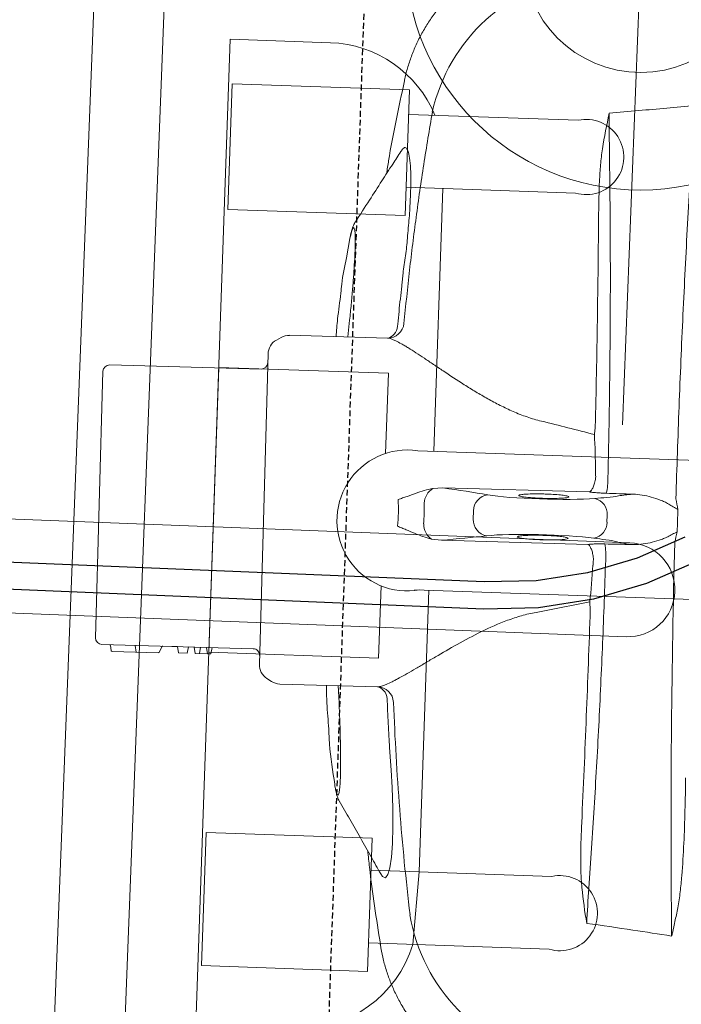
# Model space of a CAD drawing. Header units: millimetres. Extents: x 256680 to 410391, y -77299 to -22623.
# Tile 85 of 202: x 322651 to 322792, y -26457 to -26248. Entities that reach past the tile are written whole.
import ezdxf

# ---------------------------------------------------------------- set-up
doc = ezdxf.new("R2010")
doc.units = ezdxf.units.MM
doc.header["$LTSCALE"] = 2.5
doc.linetypes.add('11aa1PB-bd$0$11aa1PB-af$0$TRATTEGGIATA', pattern=[0.75, 0.5, -0.25])
for name, color, linetype, lineweight in [('CKD Equipments', 252, 'Continuous', 0), ('EQUIPMENT', 210, 'Continuous', 0), ('FURNITURES', 30, 'Continuous', 15), ('HATCH LIGHT', 250, 'Continuous', 0), ('K Equipment', 30, 'Continuous', 9)]:
    doc.layers.add(name, color=color, linetype=linetype, lineweight=lineweight)
doc.layers.add('Edges', color=7, linetype='Continuous')
doc.layers.add('FAINTEQUIP', color=253, linetype='Continuous')

# ---------------------------------------------------------------- blocks, each defined once
blk = doc.blocks.new('awreg')
at = {"layer": 'K Equipment'}
for p, q in [((60866.24, 14496.41, -7.42), (60866.22, 14311.87, -7.42)), ((60886.24, 14496.4, -7.42), (60886.22, 14311.87, -7.42)), ((60701.19, 14430.21, -7.42), (61051.19, 14430.24, -7.42)), ((60701.19, 14415.21, -7.42), (61051.19, 14415.24, -7.42)), ((60651.19, 14314.35, -7.42), (60841.19, 14314.37, -7.42))]:
    blk.add_line(p, q, dxfattribs=at)
for radius in [50, 25]:
    blk.add_circle((60741.19, 14314.36, -7.42), radius, dxfattribs=at)
blk.add_arc((60876.22, 14311.87, -7.42), 10, 180.0034, 0.0034, dxfattribs=at)
blk = doc.blocks.new('G$C62143A14')
at = {"linetype": 'Continuous', "lineweight": 0}
for p, q in [((142.09, 481.19), (198.78, 481.8)), ((140.7, 479.77), (141.05, 447.57)), ((140.7, 479.77), (140.72, 478.13)), ((200.55, 448.21), (200.2, 480.41)), ((139.33, 477.57), (139.43, 467.67)), ((139.48, 477.75), (140.59, 477.95)), ((139.38, 472.47), (140.78, 472.73)), ((139.56, 472.5), (139.58, 472.5)), ((139.53, 467.51), (140.74, 466.96)), ((140.84, 466.81), (140.88, 463.71)), ((140.88, 463.71), (139.53, 463.46)), ((139.53, 463.46), (139.55, 461.55)), ((140.9, 461.32), (139.55, 461.55)), ((140.9, 461.32), (140.91, 460.16)), ((140.91, 460.16), (139.57, 459.91)), ((139.57, 459.91), (139.6, 457.25)), ((140.93, 458.82), (139.58, 458.93)), ((140.94, 457.5), (139.6, 457.25)), ((139.6, 457.25), (139.61, 456.53)), ((140.96, 456.31), (139.61, 456.53)), ((203.83, 446.85), (137.8, 446.14)), ((134.81, 444.41), (134.24, 443.43)), ((207.44, 444.22), (206.85, 445.18)), ((208.18, 421.59), (207.96, 442.42)), ((133.76, 441.62), (133.99, 420.82)), ((208.09, 429.99), (211.67, 429.77)), ((229.05, 430.4), (224.9, 430.98)), ((113.93, 429.31), (112.94, 429.15)), ((130.32, 428.9), (133.9, 429.19)), ((263.02, 420.05), (263.03, 420.06)), ((79.21, 418.06), (79.21, 418.06)), ((165.81, 410.59), (165.64, 408.47)), ((176.8, 408.59), (176.59, 410.7)), ((165.64, 408.47), (165.98, 377.3)), ((177.13, 377.42), (176.8, 408.59)), ((170.42, 401.86), (172.16, 401.88)), ((170.85, 373.41), (172.34, 373.42))]:
    blk.add_line(p, q, dxfattribs=at)
at = {"linetype": 'Continuous', "lineweight": 0, "flags": 128}
for points in [[(139.47, 477.74), (139.47, 477.74), (139.48, 477.75)], [(94.26, 418.59), (93.66, 418.2), (93.46, 417.59), (94.13, 417.09), (95.62, 416.73), (97.89, 416.49), (100.81, 416.39), (104.33, 416.43), (108.32, 416.6), (112.67, 416.91), (116.39, 417.25), (120.19, 417.68), (120.19, 417.68), (120.19, 417.68)]]:
    blk.add_lwpolyline(points, dxfattribs=at)
at = {"linetype": 'Continuous', "lineweight": 0}
for centre, radius, start, end in [((198.8, 480.4), 1.4, 0.6162, 90.6162), ((142.1, 479.79), 1.4, 90.6162, 180.6162), ((139.5, 477.57), 0.175, 100.6162, 179.8134), ((140.55, 478.12), 0.175, 280.6162, 1.5356), ((139.61, 467.67), 0.175, 180.2997, 244.6825), ((140.67, 466.8), 0.175, 359.7298, 66.3191), ((201.95, 448.23), 1.4, 180.6162, 270.6162), ((137.83, 442.64), 3.5, 90.6162, 149.6525), ((139.65, 447.56), 1.4, 270.6162, 0.6162), ((203.87, 443.35), 3.5, 31.58, 90.6162), ((204.46, 442.38), 3.5, 0.6162, 31.58), ((137.26, 441.66), 3.5, 149.6525, 180.6162), ((211.65, 421.66), 3.47, 181.0853, 266.5636), ((211.04, 422.65), 3.14, 205.2925, 273.8166), ((130.52, 420.79), 3.47, 274.6644, 0.6066), ((131.16, 421.56), 2.92, 266.0995, 345.287), ((249.74, 376.79), 37.74, 9.6758, 79.5449), ((93.4, 375.11), 37.74, 101.688, 171.5562), ((169.03, 408.55), 3.81, 91.0104, 147.7315), ((173.41, 408.6), 3.81, 33.5009, 90.222), ((170.39, 398.41), 3.45, 89.4632, 172.6991), ((172.27, 398.43), 3.45, 8.5333, 91.7692), ((170.66, 376.8), 3.4, 192.1812, 273.2187), ((172.46, 376.82), 3.4, 268.0138, 349.0513), ((163.31, 386.4), 13.03, 267.8432, 282.7971), ((179.6, 386.55), 13.01, 258.4187, 273.3931)]:
    blk.add_arc(centre, radius, start, end, dxfattribs=at)
for centre, major_axis, ratio, start_param, end_param in [((173.14, 540.75), (1.8, -166.89), 0.087489, 5.626486, 5.727956), ((166.46, 540.68), (1.8, -166.89), 0.087489, 0.555229, 0.6567), ((166.45, 386.94), (0.15, -14), 0.087489, 0.682539, 2.586364), ((176.46, 387.05), (0.15, -14), 0.087489, 3.696821, 5.600646), ((171.51, 381.35), (37.1, 0.4), 0.145844, 4.211758, 4.440687), ((172.59, 312.04), (0.89, -82.6), 0.087489, 3.824132, 3.871858), ((171.93, 312.03), (0.89, -82.6), 0.087489, 2.411328, 2.459054), ((171.51, 381.35), (37.1, 0.4), 0.145844, 4.984033, 5.21302), ((166.41, 381.34), (0.11, -10.5), 0.087489, 0.30744, 0.730265), ((176.62, 381.45), (0.11, -10.5), 0.087489, 5.55292, 5.975743)]:
    blk.add_ellipse(centre, major_axis=major_axis, ratio=ratio, start_param=start_param, end_param=end_param, dxfattribs=at)
for points, knots in [([(133.87, 431.73), (132.61, 431.65), (129.52, 431.46), (126.44, 431.07), (124.61, 430.84)], [0, 0, 0, 0, 0.406128, 1, 1, 1, 1]), ([(217.34, 431.84), (215.51, 432.03), (212.42, 432.35), (209.32, 432.48), (208.06, 432.53)], [0, 0, 0, 0, 0.593547, 1, 1, 1, 1]), ([(224.9, 430.98), (223.05, 431.29), (220.59, 431.72), (217.98, 431.83), (217.34, 431.86)], [0, 0, 0, 0, 0.753677, 1, 1, 1, 1]), ([(124.61, 430.86), (123.92, 430.81), (120.23, 430.56), (116.76, 429.87), (113.93, 429.31)], [0, 0, 0, 0, 0.187713, 1, 1, 1, 1]), ([(211.67, 429.77), (212.8, 429.7), (215.09, 429.56), (218.36, 429.4), (221.43, 429.28), (224.19, 429.21), (226.63, 429.19), (228.63, 429.23), (230.14, 429.31), (231.09, 429.45), (231.48, 429.63), (231.26, 429.85), (230.51, 430.11), (229.54, 430.3), (229.05, 430.4)], [0, 0, 0, 0, 0.082182, 0.166764, 0.247017, 0.329479, 0.412022, 0.496967, 0.579727, 0.664898, 0.747476, 0.832441, 0.915021, 1, 1, 1, 1]), ([(232.62, 429.35), (232.51, 429.44), (232.21, 429.6), (231.78, 429.77), (231.17, 429.96), (230.4, 430.16), (229.66, 430.3), (229.26, 430.36)], [0, 0, 0, 0, 0.095307, 0.229075, 0.409095, 0.722588, 1, 1, 1, 1]), ([(109.39, 428.05), (108.12, 427.23), (105.58, 425.64), (101.69, 423.22), (97.89, 420.88), (95.41, 419.35), (94.24, 418.63)], [0, 0, 0, 0, 0.253353, 0.510138, 0.769176, 1, 1, 1, 1]), ([(112.72, 429.1), (112.54, 429.08), (112.03, 428.98), (111.21, 428.78), (110.45, 428.55), (109.86, 428.32), (109.52, 428.12), (109.39, 428.05)], [0, 0, 0, 0, 0.100787, 0.407598, 0.731303, 0.895894, 1, 1, 1, 1]), ([(112.94, 429.15), (112.46, 429.05), (111.51, 428.84), (110.75, 428.57), (110.53, 428.34), (110.88, 428.16), (111.82, 428.04), (113.29, 427.99), (115.28, 427.99), (117.7, 428.06), (120.5, 428.19), (123.59, 428.37), (126.9, 428.61), (129.18, 428.8), (130.32, 428.9)], [0, 0, 0, 0, 0.082617, 0.165235, 0.248974, 0.332713, 0.416293, 0.499873, 0.583402, 0.66693, 0.750192, 0.833453, 0.916727, 1, 1, 1, 1]), ([(247.95, 420.3), (247.03, 420.83), (244.9, 422.08), (241.37, 424.17), (237.17, 426.65), (234.2, 428.42), (232.62, 429.35)], [0, 0, 0, 0, 0.1790671, 0.418189, 0.6906263, 1, 1, 1, 1]), ([(263.02, 420.08), (257.33, 421.08), (250.71, 422.24), (244.05, 423.02), (243.13, 423.13)], [0, 0, 0, 0, 0.861575, 1, 1, 1, 1]), ([(99.02, 421.57), (97.86, 421.41), (91.22, 420.48), (84.64, 419.17), (79.21, 418.1)], [0, 0, 0, 0, 0.174606, 1, 1, 1, 1]), ([(191.78, 388.17), (191.99, 389.22), (192.26, 390.25), (192.87, 392.28), (193.22, 393.28), (193.97, 395.21), (194.37, 396.15), (195.22, 398), (195.66, 398.9), (196.56, 400.66), (197.02, 401.53), (197.72, 402.8), (197.95, 403.22), (198.43, 404.05), (198.66, 404.46), (199.83, 406.48), (200.76, 408.01), (202.1, 410.19), (202.54, 410.89), (203.17, 411.93), (203.38, 412.27), (203.79, 412.93), (203.99, 413.25), (204.96, 414.85), (205.66, 416.01), (206.41, 417.33), (206.55, 417.58), (206.82, 418.08), (206.95, 418.32), (207.3, 419.01), (207.5, 419.42), (208, 420.56), (208.18, 421.17), (208.18, 421.59)], [0, 0, 0, 0, 0.0625, 0.0625, 0.125, 0.125, 0.1875, 0.1875, 0.25, 0.25, 0.3125, 0.3125, 0.34375, 0.34375, 0.375, 0.375, 0.5, 0.5, 0.5625, 0.5625, 0.59375, 0.59375, 0.625, 0.625, 0.75, 0.75, 0.78125, 0.78125, 0.8125, 0.8125, 0.875, 0.875, 1, 1, 1, 1]), ([(133.99, 420.82), (134, 420.37), (134.2, 419.77), (134.72, 418.63), (134.93, 418.21), (135.3, 417.53), (135.44, 417.29), (135.72, 416.8), (135.87, 416.55), (136.64, 415.25), (137.37, 414.09), (138.58, 412.21), (139, 411.55), (139.88, 410.19), (140.34, 409.49), (141.72, 407.33), (142.68, 405.82), (144.62, 402.65), (145.6, 400.98), (147.49, 397.46), (148.39, 395.64), (149.56, 392.78), (149.93, 391.81), (150.58, 389.81), (150.87, 388.79), (151.1, 387.73)], [0, 0, 0, 0, 0.125, 0.125, 0.1875, 0.1875, 0.21875, 0.21875, 0.25, 0.25, 0.375, 0.375, 0.4375, 0.4375, 0.5, 0.5, 0.625, 0.625, 0.75, 0.75, 0.875, 0.875, 0.9375, 0.9375, 1, 1, 1, 1]), ([(211.25, 419.52), (213.05, 419.41), (214.85, 419.3), (217.55, 419.11), (218.89, 419.02), (220.47, 418.9), (221.14, 418.85), (221.59, 418.81), (221.81, 418.8), (222.04, 418.78)], [0, 0, 0, 0, 0.5, 0.5, 0.75, 0.875, 0.9375, 0.9375, 1, 1, 1, 1]), ([(222.04, 418.78), (222.04, 418.78), (223.3, 418.79), (225.86, 418.35), (229.86, 418.16), (233.98, 417.93), (237.98, 417.85), (241.53, 417.88), (244.47, 418.04), (246.75, 418.33), (248.25, 418.73), (248.89, 419.24), (248.81, 419.75), (248.17, 420.12), (247.95, 420.25)], [0, 0, 0, 0, 0.000001, 0.07749, 0.156459, 0.25141, 0.349211, 0.444694, 0.543101, 0.640433, 0.740837, 0.840407, 0.943195, 1, 1, 1, 1]), ([(293.34, 389.13), (293.26, 389.7), (293.04, 391.17), (292.46, 393.48), (291.65, 396.06), (290.65, 398.57), (289.42, 401.09), (287.96, 403.58), (286.27, 406.01), (284.41, 408.27), (282.41, 410.34), (280.28, 412.24), (278.04, 413.94), (275.7, 415.46), (273.28, 416.78), (270.8, 417.9), (268.28, 418.84), (265.73, 419.56), (263.98, 419.98), (263.07, 420.1), (263.03, 420.11)], [0, 0, 0, 0, 0.037673, 0.095878, 0.154189, 0.212585, 0.271048, 0.33568, 0.39959, 0.46265, 0.524915, 0.586431, 0.647228, 0.707328, 0.766741, 0.825471, 0.883514, 0.940856, 0.997479, 1, 1, 1, 1]), ([(79.19, 418.13), (79.18, 418.13), (78.27, 417.99), (76.52, 417.53), (73.94, 416.74), (71.43, 415.74), (68.99, 414.57), (66.56, 413.17), (64.18, 411.55), (61.88, 409.7), (59.76, 407.69), (57.83, 405.55), (56.09, 403.3), (54.54, 400.95), (53.19, 398.52), (52.04, 396.03), (51.09, 393.49), (50.34, 390.91), (49.81, 388.58), (49.62, 387.11), (49.54, 386.51)], [0, 0, 0, 0, 0.001134, 0.05921, 0.117416, 0.175724, 0.234114, 0.292568, 0.357035, 0.420781, 0.483687, 0.545808, 0.607185, 0.667848, 0.727816, 0.787098, 0.845698, 0.903609, 0.960817, 1, 1, 1, 1]), ([(85.76, 412.06), (89.48, 412.63), (96.91, 413.75), (108.15, 415.16), (119.44, 416.38), (127.01, 417.01), (130.8, 417.33)], [0, 0, 0, 0, 0.249615, 0.499229, 0.749615, 1, 1, 1, 1]), ([(120.19, 417.68), (120.42, 417.7), (120.64, 417.73), (121.09, 417.77), (121.76, 417.84), (123.33, 417.99), (124.68, 418.11), (127.37, 418.36), (129.17, 418.51), (130.97, 418.65)], [0, 0, 0, 0, 0.0625, 0.0625, 0.125, 0.25, 0.5, 0.5, 1, 1, 1, 1]), ([(120.19, 417.68), (120.19, 417.68), (120.19, 417.68), (120.19, 417.68), (120.19, 417.68), (120.19, 417.68), (120.19, 417.68)], [0.00000000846, 0.00000000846, 0.00000000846, 0.00000000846, 0.000000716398, 0.000000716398, 0.000000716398, 0.000001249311, 0.000001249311, 0.000001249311, 0.000001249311]), ([(120.19, 417.68), (120.19, 417.68), (120.19, 417.68), (120.19, 417.68), (120.19, 417.68), (120.19, 417.68)], [0, 0, 0, 0, 0.051824, 0.658198, 1, 1, 1, 1]), ([(165.81, 410.59), (165.93, 411.21), (166.1, 411.82), (166.49, 413.03), (166.7, 413.63), (167.14, 414.84), (167.37, 415.44), (167.71, 416.36), (167.82, 416.67), (168.05, 417.29), (168.17, 417.6), (168.28, 417.91)], [0, 0, 0, 0, 0.25, 0.25, 0.5, 0.5, 0.75, 0.75, 0.875, 0.875, 1, 1, 1, 1]), ([(176.59, 410.7), (176.46, 411.32), (176.27, 411.93), (175.86, 413.13), (175.63, 413.72), (175.16, 414.92), (174.92, 415.52), (174.56, 416.44), (174.44, 416.74), (174.2, 417.36), (174.08, 417.67), (173.95, 417.97)], [0, 0, 0, 0, 0.25, 0.25, 0.5, 0.5, 0.75, 0.75, 0.875, 0.875, 1, 1, 1, 1]), ([(211.44, 418.2), (215.22, 417.96), (222.78, 417.5), (234.09, 416.51), (245.37, 415.35), (252.85, 414.38), (256.59, 413.9)], [0, 0, 0, 0, 0.249615, 0.499229, 0.749614, 1, 1, 1, 1]), ([(222.04, 418.78), (222.04, 418.78), (222.04, 418.78), (222.04, 418.78), (222.04, 418.78), (222.04, 418.78), (222.04, 418.78)], [0, 0, 0, 0, 0.000000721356, 0.000000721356, 0.000000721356, 0.000001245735, 0.000001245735, 0.000001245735, 0.000001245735]), ([(222.04, 418.78), (222.04, 418.78), (222.04, 418.78), (222.04, 418.78), (222.04, 418.78), (222.04, 418.78)], [0, 0, 0, 0, 0.341802, 0.948176, 1, 1, 1, 1]), ([(166.57, 386.94), (166.57, 387.36), (166.56, 388.38), (166.61, 389.91), (166.7, 391.28), (166.83, 392.15), (166.96, 392.47), (167.04, 392.27), (167.07, 392.2)], [0, 0, 0, 0, 0.132098, 0.323568, 0.515413, 0.707812, 0.900839, 1, 1, 1, 1]), ([(167.07, 392.2), (167.1, 392.16), (167.18, 392.04), (167.3, 391.21), (167.43, 389.83), (167.49, 388.32), (167.53, 386.73), (167.52, 385.13), (167.46, 383.53), (167.36, 382.28), (167.26, 381.9), (167.22, 381.72)], [0, 0, 0, 0, 0.060949, 0.185979, 0.310678, 0.434944, 0.512562, 0.636279, 0.760031, 0.884002, 1, 1, 1, 1]), ([(175.45, 390.08), (175.46, 390.33), (175.5, 391.09), (175.6, 391.91), (175.75, 392.47), (175.85, 392.32), (175.91, 392.24)], [0, 0, 0, 0, 0.138476, 0.425595, 0.712972, 1, 1, 1, 1]), ([(175.91, 392.24), (175.96, 392.05), (176.06, 391.67), (176.19, 390.43), (176.29, 388.84), (176.33, 387.27), (176.33, 385.7), (176.3, 384.2), (176.2, 382.87), (176.11, 382.1), (176.06, 381.99), (176.05, 381.98)], [0, 0, 0, 0, 0.12873, 0.257, 0.385042, 0.513035, 0.593354, 0.721934, 0.850956, 0.980313, 1, 1, 1, 1]), ([(175.39, 387.04), (175.39, 387.22), (175.39, 388.01), (175.4, 388.78), (175.42, 389.6), (175.44, 389.84), (175.45, 390.08)], [0, 0, 0, 0, 0.170805, 0.715603, 0.716948, 1, 1, 1, 1]), ([(167.22, 381.72), (167.21, 381.7), (167.16, 381.45), (167.05, 381.51), (166.89, 381.97), (166.74, 383.06), (166.63, 384.58), (166.58, 385.96), (166.57, 386.75), (166.57, 386.94)], [0, 0, 0, 0, 0.012552, 0.198689, 0.385047, 0.571255, 0.757017, 0.942123, 1, 1, 1, 1]), ([(176.05, 381.98), (176.01, 381.85), (175.91, 381.59), (175.76, 381.91), (175.61, 382.77), (175.49, 384.12), (175.42, 385.62), (175.4, 386.63), (175.39, 387.04)], [0, 0, 0, 0, 0.154069, 0.335329, 0.515993, 0.696154, 0.875965, 1, 1, 1, 1]), ([(163.29, 376.05), (163.66, 376.11), (164, 376.18), (164.64, 376.37), (164.91, 376.48), (165.39, 376.71), (165.58, 376.83), (165.79, 377.01), (165.85, 377.07), (165.91, 377.15), (165.93, 377.18), (165.96, 377.24), (165.97, 377.27), (165.98, 377.3)], [0, 0, 0, 0, 0.25, 0.25, 0.5, 0.5, 0.75, 0.75, 0.875, 0.875, 0.9375, 0.9375, 1, 1, 1, 1]), ([(165.98, 377.3), (166.01, 377.09), (166.03, 376.85), (166.08, 376.32), (166.1, 376.03), (166.14, 375.42), (166.16, 375.08), (166.18, 374.4), (166.19, 374.05), (166.2, 373.69)], [0, 0, 0, 0, 0.25, 0.25, 0.5, 0.5, 0.75, 0.75, 1, 1, 1, 1]), ([(176.99, 373.81), (176.99, 374.17), (176.99, 374.52), (177, 375.2), (177.01, 375.53), (177.04, 376.15), (177.05, 376.44), (177.09, 376.97), (177.11, 377.21), (177.13, 377.42)], [0, 0, 0, 0, 0.25, 0.25, 0.5, 0.5, 0.75, 0.75, 1, 1, 1, 1]), ([(179.85, 376.23), (179.48, 376.28), (179.13, 376.35), (178.5, 376.52), (178.22, 376.62), (177.73, 376.84), (177.54, 376.96), (177.33, 377.13), (177.27, 377.19), (177.2, 377.28), (177.18, 377.31), (177.15, 377.36), (177.14, 377.39), (177.13, 377.42)], [0, 0, 0, 0, 0.25, 0.25, 0.5, 0.5, 0.75, 0.75, 0.875, 0.875, 0.9375, 0.9375, 1, 1, 1, 1]), ([(191, 376.67), (198.59, 376.8), (206.17, 376.94), (221.3, 377.29), (228.84, 377.49), (236.37, 377.71)], [0, 0, 0, 0, 0.5, 0.5, 1, 1, 1, 1]), ([(236.37, 377.71), (238.67, 377.78), (240.98, 377.82), (244.44, 377.78), (245.59, 377.76), (247.31, 377.68), (247.89, 377.65), (249.04, 377.56), (249.61, 377.51), (250.18, 377.45)], [0, 0, 0, 0, 0.5, 0.5, 0.75, 0.75, 0.875, 0.875, 1, 1, 1, 1]), ([(92.96, 375.75), (93.53, 375.83), (94.1, 375.9), (95.25, 376.01), (95.82, 376.05), (97.55, 376.17), (98.7, 376.22), (102.15, 376.32), (104.46, 376.33), (106.77, 376.32)], [0, 0, 0, 0, 0.125, 0.125, 0.25, 0.25, 0.5, 0.5, 1, 1, 1, 1]), ([(106.77, 376.32), (114.3, 376.26), (121.85, 376.22), (136.97, 376.2), (144.55, 376.21), (152.13, 376.25)], [0, 0, 0, 0, 0.5, 0.5, 1, 1, 1, 1]), ([(152.13, 376.25), (152.42, 376.28), (152.7, 376.31), (153.25, 376.37), (153.51, 376.39), (153.76, 376.41)], [0, 0, 0, 0, 0.5, 0.5, 1, 1, 1, 1]), ([(250.28, 375.96), (244.6, 375.66), (238.88, 375.38), (227.37, 374.87), (221.57, 374.64), (209.88, 374.24), (204, 374.07), (192.2, 373.78), (186.29, 373.66), (180.37, 373.57)], [0, 0, 0, 0, 0.25, 0.25, 0.5, 0.5, 0.75, 0.75, 1, 1, 1, 1]), ([(189.37, 376.8), (189.62, 376.78), (189.89, 376.76), (190.43, 376.72), (190.71, 376.7), (191, 376.67)], [0, 0, 0, 0, 0.5, 0.5, 1, 1, 1, 1]), ([(162.82, 373.38), (156.9, 373.34), (151, 373.33), (139.22, 373.37), (133.34, 373.42), (121.64, 373.56), (115.82, 373.67), (104.29, 373.93), (98.57, 374.08), (92.89, 374.27)], [0, 0, 0, 0, 0.25, 0.25, 0.5, 0.5, 0.75, 0.75, 1, 1, 1, 1]), ([(166.3, 367.99), (166.33, 368.36), (166.37, 368.72), (166.45, 369.38), (166.49, 369.69), (166.61, 370.52), (166.7, 370.98), (166.79, 371.34)], [0, 0, 0, 0, 0.25, 0.25, 0.5, 0.5, 1, 1, 1, 1]), ([(176.45, 371.44), (176.55, 371.09), (176.65, 370.63), (176.79, 369.8), (176.83, 369.49), (176.93, 368.84), (176.97, 368.48), (177.01, 368.1)], [0, 0, 0, 0, 0.5, 0.5, 0.75, 0.75, 1, 1, 1, 1]), ([(166.3, 367.99), (166.29, 367.33), (166.35, 366.67), (166.54, 365.37), (166.68, 364.73), (167.01, 363.45), (167.21, 362.82), (167.56, 361.88), (167.68, 361.57), (167.95, 360.96), (168.09, 360.66), (168.26, 360.37)], [0, 0, 0, 0, 0.25, 0.25, 0.5, 0.5, 0.75, 0.75, 0.875, 0.875, 1, 1, 1, 1]), ([(175.21, 360.44), (175.38, 360.74), (175.52, 361.04), (175.77, 361.66), (175.89, 361.97), (176.21, 362.91), (176.4, 363.55), (176.7, 364.83), (176.83, 365.48), (176.99, 366.78), (177.04, 367.44), (177.01, 368.1)], [0, 0, 0, 0, 0.125, 0.125, 0.25, 0.25, 0.5, 0.5, 0.75, 0.75, 1, 1, 1, 1]), ([(168.26, 360.37), (168.45, 360.04), (168.64, 359.71), (169.01, 359.06), (169.19, 358.73), (169.38, 358.4)], [0, 0, 0, 0, 0.5, 0.5, 1, 1, 1, 1]), ([(175.21, 360.44), (175.03, 360.11), (174.85, 359.78), (174.49, 359.11), (174.32, 358.78), (174.14, 358.45)], [0, 0, 0, 0, 0.5, 0.5, 1, 1, 1, 1]), ([(89.48, 356.56), (102.2, 357.15), (115.02, 357.64), (140.91, 358.4), (153.96, 358.68), (167.14, 358.84)], [0, 0, 0, 0, 0.5, 0.5, 1, 1, 1, 1]), ([(176.37, 358.94), (182.93, 359), (189.47, 359.03), (199.27, 359.03), (202.53, 359.03), (209.05, 359), (212.31, 358.99), (218.81, 358.93), (222.06, 358.9), (228.52, 358.82), (231.74, 358.78), (241.38, 358.62), (247.76, 358.49), (254.1, 358.33)], [0, 0, 0, 0, 0.25, 0.25, 0.375, 0.375, 0.5, 0.5, 0.625, 0.625, 0.75, 0.75, 1, 1, 1, 1]), ([(83.55, 356.23), (83.51, 356.25), (83.46, 356.26), (83.42, 356.27), (83.41, 356.28), (83.41, 356.28), (83.4, 356.28)], [0, 0, 0, 0, 0.0001941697, 0.0001941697, 0.0001941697, 0.0002311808, 0.0002311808, 0.0002311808, 0.0002311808]), ([(89.45, 355.2), (88.46, 355.35), (87.48, 355.52), (86, 355.77), (85.51, 355.86), (84.77, 355.99), (84.53, 356.03), (84.16, 356.1), (84.04, 356.13), (83.85, 356.16), (83.79, 356.17), (83.67, 356.2), (83.61, 356.21), (83.55, 356.23)], [0, 0, 0, 0, 0.5, 0.5, 0.75, 0.75, 0.875, 0.875, 0.9375, 0.9375, 0.96875, 0.96875, 1, 1, 1, 1]), ([(117.12, 354.6), (114.8, 354.54), (112.49, 354.49), (107.86, 354.43), (105.55, 354.42), (100.93, 354.46), (98.63, 354.5), (95.17, 354.66), (94.02, 354.72), (92.3, 354.86), (91.73, 354.91), (90.59, 355.04), (90.02, 355.11), (89.45, 355.2)], [0, 0, 0, 0, 0.25, 0.25, 0.5, 0.5, 0.75, 0.75, 0.875, 0.875, 0.9375, 0.9375, 1, 1, 1, 1])]:
    blk.add_open_spline(points, degree=3, knots=knots, dxfattribs=at)
for points in [[(168.28, 417.91), (169.23, 417.87), (171.12, 417.79), (173.01, 417.91), (173.95, 417.97)], [(173.39, 412.41), (172.66, 412.38), (171.18, 412.32), (169.7, 412.35), (168.97, 412.37)], [(151.1, 387.73), (151.95, 383.95), (152.83, 380.18), (153.76, 376.41)], [(189.37, 376.8), (190.22, 380.58), (191.02, 384.37), (191.78, 388.17)], [(250.18, 377.45), (252.73, 377.15), (255.26, 376.74), (257.78, 376.28)], [(85.4, 374.43), (87.9, 374.93), (90.42, 375.4), (92.96, 375.75)], [(161.61, 376.03), (161.97, 376.02), (162.34, 376.01), (162.7, 375.99)], [(162.7, 375.99), (162.9, 375.98), (163.09, 376), (163.29, 376.05)], [(179.85, 376.23), (180.04, 376.18), (180.24, 376.17), (180.44, 376.18)], [(180.44, 376.18), (180.8, 376.21), (181.16, 376.23), (181.52, 376.25)], [(257.78, 376.28), (255.24, 376.2), (252.74, 376.09), (250.28, 375.96)], [(257.78, 376.28), (258.04, 374.21), (258.31, 372.13), (258.59, 370.05)], [(84.34, 364.56), (84.74, 367.84), (85.09, 371.14), (85.4, 374.43)], [(92.89, 374.27), (90.43, 374.34), (87.93, 374.4), (85.4, 374.43)], [(166.2, 373.69), (166.23, 371.79), (166.27, 369.89), (166.3, 367.99)], [(177.01, 368.1), (177, 370.01), (177, 371.91), (176.99, 373.81)], [(258.59, 370.05), (259.1, 366.09), (259.61, 362.14), (260.15, 358.18)], [(83.4, 356.28), (83.73, 359.04), (84.04, 361.8), (84.34, 364.56)], [(167.14, 358.84), (167.88, 358.69), (168.63, 358.54), (169.38, 358.4)], [(174.14, 358.45), (172.55, 358.44), (170.97, 358.42), (169.38, 358.4)], [(176.37, 358.94), (175.63, 358.77), (174.88, 358.61), (174.14, 358.45)], [(83.4, 356.28), (85.44, 356.36), (87.47, 356.46), (89.48, 356.56)]]:
    blk.add_open_spline(points, degree=3, dxfattribs=at)
at = {"layer": 'EQUIPMENT'}
for p, q in [((79.6, 382.18), (79.45, 420.64)), ((79.6, 382.18), (79.45, 420.64)), ((79.49, 411.25), (94.99, 410.49)), ((79.49, 411.25), (94.99, 410.49))]:
    blk.add_line(p, q, dxfattribs=at)
blk.add_lwpolyline([(255.93, 413.33, 0.294125), (270.5, 436.14), (270.42, 457.48), (60.67, 456.7), (60.75, 435.36, 0.340822), (79.49, 411.25)], format="xyb", dxfattribs=at)
blk.add_lwpolyline([(255.93, 413.33, 0.294125), (270.5, 436.14), (270.42, 457.48), (60.67, 456.7), (60.75, 435.36, 0.340822), (79.49, 411.25)], format="xyb", dxfattribs=at)
blk.add_lwpolyline([(255.93, 413.33, 0.294125), (270.5, 436.14), (270.42, 457.48), (60.67, 456.7), (60.75, 435.36, 0.340822), (79.49, 411.25)], format="xyb", dxfattribs=at)
blk.add_lwpolyline([(255.93, 413.33, 0.294125), (270.5, 436.14), (270.42, 457.48), (60.67, 456.7), (60.75, 435.36, 0.340822), (79.49, 411.25)], format="xyb", dxfattribs=at)
blk.add_lwpolyline([(255.93, 413.33, 0.294125), (270.5, 436.14), (270.42, 457.48), (60.67, 456.7), (60.75, 435.36, 0.340822), (79.49, 411.25)], format="xyb", dxfattribs=at)
blk.add_lwpolyline([(255.93, 413.33, 0.294125), (270.5, 436.14), (270.42, 457.48), (60.67, 456.7), (60.75, 435.36, 0.340822), (79.49, 411.25)], format="xyb", dxfattribs=at)
blk.add_lwpolyline([(255.93, 413.33, 0.294125), (270.5, 436.14), (270.42, 457.48), (60.67, 456.7), (60.75, 435.36, 0.340822), (79.49, 411.25)], format="xyb", dxfattribs=at)
blk.add_lwpolyline([(255.93, 413.33, 0.294125), (270.5, 436.14), (270.42, 457.48), (60.67, 456.7), (60.75, 435.36, 0.340822), (79.49, 411.25)], format="xyb", dxfattribs=at)
for points in [[(183.65, 421.03), (200.7, 421.09), (200.57, 457.22), (139.97, 457), (140.1, 420.87), (155.46, 420.92)], [(183.65, 421.03), (200.7, 421.09), (200.57, 457.22), (139.97, 457), (140.1, 420.87), (155.46, 420.92)], [(183.65, 421.03), (200.7, 421.09), (200.57, 457.22), (139.97, 457), (140.1, 420.87), (155.46, 420.92)], [(183.65, 421.03), (200.7, 421.09), (200.57, 457.22), (139.97, 457), (140.1, 420.87), (155.46, 420.92)], [(183.65, 421.03), (200.7, 421.09), (200.57, 457.22), (139.97, 457), (140.1, 420.87), (155.46, 420.92)], [(183.65, 421.03), (200.7, 421.09), (200.57, 457.22), (139.97, 457), (140.1, 420.87), (155.46, 420.92)], [(183.65, 421.03), (200.7, 421.09), (200.57, 457.22), (139.97, 457), (140.1, 420.87), (155.46, 420.92)], [(183.65, 421.03), (200.7, 421.09), (200.57, 457.22), (139.97, 457), (140.1, 420.87), (155.46, 420.92)], [(95.09, 382.23), (94.95, 420.7)], [(95.09, 382.23), (94.95, 420.7)], [(95.09, 382.23), (94.95, 420.7)], [(95.09, 382.23), (94.95, 420.7)], [(95.09, 382.23), (94.95, 420.7)], [(95.09, 382.23), (94.95, 420.7)], [(95.09, 382.23), (94.95, 420.7)], [(95.09, 382.23), (94.95, 420.7)], [(256.04, 382.83), (255.9, 418.94)], [(256.04, 382.83), (255.9, 418.94)], [(256.04, 382.83), (255.9, 418.94)], [(256.04, 382.83), (255.9, 418.94)], [(256.04, 382.83), (255.9, 418.94)], [(256.04, 382.83), (255.9, 418.94)], [(256.04, 382.83), (255.9, 418.94)], [(256.04, 382.83), (255.9, 418.94)], [(240.41, 418.88), (240.54, 382.77)], [(240.41, 418.88), (240.54, 382.77)], [(240.41, 418.88), (240.54, 382.77)], [(240.41, 418.88), (240.54, 382.77)], [(240.41, 418.88), (240.54, 382.77)], [(240.41, 418.88), (240.54, 382.77)], [(240.41, 418.88), (240.54, 382.77)], [(240.41, 418.88), (240.54, 382.77)], [(155.51, 254.39), (154.92, 413.78)], [(155.51, 254.39), (154.92, 413.78)], [(155.51, 254.39), (154.92, 413.78)], [(155.51, 254.39), (154.92, 413.78)], [(155.51, 254.39), (154.92, 413.78)], [(155.51, 254.39), (154.92, 413.78)], [(155.51, 254.39), (154.92, 413.78)], [(155.51, 254.39), (154.92, 413.78)], [(184.49, 414.24), (185.08, 255.99)], [(184.49, 414.24), (185.08, 255.99)], [(184.49, 414.24), (185.08, 255.99)], [(184.49, 414.24), (185.08, 255.99)], [(184.49, 414.24), (185.08, 255.99)], [(184.49, 414.24), (185.08, 255.99)], [(184.49, 414.24), (185.08, 255.99)], [(184.49, 414.24), (185.08, 255.99)], [(94.99, 410.49), (154.93, 410.71)], [(94.99, 410.49), (154.93, 410.71)], [(94.99, 410.49), (154.93, 410.71)], [(94.99, 410.49), (154.93, 410.71)], [(94.99, 410.49), (154.93, 410.71)], [(94.99, 410.49), (154.93, 410.71)], [(94.99, 410.49), (154.93, 410.71)], [(94.99, 410.49), (154.93, 410.71)], [(184.5, 410.82), (240.44, 411.03)], [(184.5, 410.82), (240.44, 411.03)], [(184.5, 410.82), (240.44, 411.03)], [(184.5, 410.82), (240.44, 411.03)], [(184.5, 410.82), (240.44, 411.03)], [(184.5, 410.82), (240.44, 411.03)], [(184.5, 410.82), (240.44, 411.03)], [(184.5, 410.82), (240.44, 411.03)]]:
    blk.add_lwpolyline(points, dxfattribs=at)
for points in [[(234.36, 418.86), (261.12, 418.96), (260.98, 456.66), (234.22, 456.56)], [(234.36, 418.86), (261.12, 418.96), (260.98, 456.66), (234.22, 456.56)], [(234.36, 418.86), (261.12, 418.96), (260.98, 456.66), (234.22, 456.56)], [(234.36, 418.86), (261.12, 418.96), (260.98, 456.66), (234.22, 456.56)], [(234.36, 418.86), (261.12, 418.96), (260.98, 456.66), (234.22, 456.56)], [(234.36, 418.86), (261.12, 418.96), (260.98, 456.66), (234.22, 456.56)], [(234.36, 418.86), (261.12, 418.96), (260.98, 456.66), (234.22, 456.56)], [(234.36, 418.86), (261.12, 418.96), (260.98, 456.66), (234.22, 456.56)], [(73.4, 420.62), (101.73, 420.72), (101.6, 456.07), (73.27, 455.96)], [(73.4, 420.62), (101.73, 420.72), (101.6, 456.07), (73.27, 455.96)], [(73.4, 420.62), (101.73, 420.72), (101.6, 456.07), (73.27, 455.96)], [(73.4, 420.62), (101.73, 420.72), (101.6, 456.07), (73.27, 455.96)], [(73.4, 420.62), (101.73, 420.72), (101.6, 456.07), (73.27, 455.96)], [(73.4, 420.62), (101.73, 420.72), (101.6, 456.07), (73.27, 455.96)], [(73.4, 420.62), (101.73, 420.72), (101.6, 456.07), (73.27, 455.96)], [(73.4, 420.62), (101.73, 420.72), (101.6, 456.07), (73.27, 455.96)]]:
    blk.add_lwpolyline(points, close=True, dxfattribs=at)
for centre, radius, start, end in [((169.57, 415.84), 15, 353.8395, 192.3466), ((169.57, 415.84), 15, 353.8395, 192.3466), ((169.57, 415.84), 15, 353.8395, 192.3466), ((169.57, 415.84), 15, 353.8395, 192.3466), ((169.57, 415.84), 15, 353.8395, 192.3466), ((169.57, 415.84), 15, 353.8395, 192.3466), ((169.57, 415.84), 15, 353.8395, 192.3466), ((169.57, 415.84), 15, 353.8395, 192.3466), ((87.35, 380.22), 8, 165.8268, 14.5999), ((87.35, 380.22), 8, 165.8268, 14.5999), ((87.35, 380.22), 8, 165.8268, 14.5999), ((87.35, 380.22), 8, 165.8268, 14.5999), ((87.35, 380.22), 8, 165.8268, 14.5999), ((87.35, 380.22), 8, 165.8268, 14.5999), ((87.35, 380.22), 8, 165.8268, 14.5999), ((87.35, 380.22), 8, 165.8268, 14.5999), ((248.3, 380.82), 8, 165.8268, 14.5999), ((248.3, 380.82), 8, 165.8268, 14.5999), ((248.3, 380.82), 8, 165.8268, 14.5999), ((248.3, 380.82), 8, 165.8268, 14.5999), ((248.3, 380.82), 8, 165.8268, 14.5999), ((248.3, 380.82), 8, 165.8268, 14.5999), ((248.3, 380.82), 8, 165.8268, 14.5999), ((248.3, 380.82), 8, 165.8268, 14.5999)]:
    blk.add_arc(centre, radius, start, end, dxfattribs=at)
at = {"layer": 'FAINTEQUIP', "color": 4, "linetype": '11aa1PB-bd$0$11aa1PB-af$0$TRATTEGGIATA'}
blk.add_lwpolyline([(337, 429.45), (338.5, 25.45), (1.5, 24.2), (0, 428.19), (337, 429.45)], dxfattribs=at)
blk = doc.blocks.new('boilerplan')
at = {"layer": 'Edges'}
for p, q in [((210.19, 145.03), (210.19, 259.94)), ((215.96, 145.22), (215.96, 259.75)), ((210.95, 133.45), (210.19, 145.03)), ((216.68, 134.2), (215.96, 145.22)), ((218.84, 123.36), (216.68, 134.2)), ((213.25, 121.86), (210.95, 133.45)), ((217.05, 110.68), (213.25, 121.86)), ((222.39, 112.89), (218.84, 123.36)), ((227.28, 102.98), (222.39, 112.89)), ((222.27, 100.08), (217.05, 110.68))]:
    blk.add_line(p, q, dxfattribs=at)
blk = doc.blocks.new('G$C6845078B')
blk.add_blockref('boilerplan', (-210.19, -41.12))

msp = doc.modelspace()

# ---------------------------------------------------------------- hatches: boundary and pattern name
at = {"layer": 'HATCH LIGHT', "true_color": 0x636466}
h = msp.add_hatch(dxfattribs=at)
h.set_pattern_fill('ANSI32', color=251, scale=6)
h.set_pattern_definition([(45, (257511.52, -46725.026), (-40.411153, 40.411153), []), (45, (257538.46, -46725.026), (-40.411153, 40.411153), [])])
h.paths.add_polyline_path([(334654.36, -32589.97), (334460.42, -32638.82), (334641.96, -33359.69), (322089.31, -33359.58, -0.000263), (322074.78, -33559.58), (334898.57, -33559.7)])
h.paths.add_polyline_path([(322503.25, -25157.06), (322303.17, -25157.06, -0.011972), (321821.95, -34256.03), (322022.54, -34256.03, 0.01196)])
h.paths.add_polyline_path([(322486.88, -25697.6), (332165.82, -26046.56, 0.003501), (332659.89, -26800.64), (332827.52, -26691.53), (332277.41, -25850.46), (322493.11, -25497.7, -0.000262)])
h = msp.add_hatch(dxfattribs=at)
h.set_pattern_fill('ANSI37', color=251, scale=8)
h.set_pattern_definition([(45, (257511.52, -46725.026), (-17.960512, 17.960512), []), (135, (257511.52, -46725.026), (-17.960512, -17.960512), [])])
edge = h.paths.add_edge_path()
edge.add_line((325280.42, -25798.32), (322486.88, -25697.6))
edge.add_arc((132089.52, -19659.44), 190493.08, 356.5735369, 358.1835586, ccw=False)
edge.add_line((322242.06, -31044.72), (325091.28, -31044.74))
edge.add_line((325091.28, -31044.74), (325217.78, -27535.69))
edge.add_line((325217.78, -27535.69), (325117.85, -27532.09))
edge.add_line((325117.85, -27532.09), (325088.59, -28343.52))
edge.add_line((325088.59, -28343.52), (325088.6, -28343.52))
edge.add_line((325088.6, -28343.52), (325023.75, -30142.35))
edge.add_line((325023.75, -30142.35), (324994.82, -30944.74))
edge.add_line((324994.82, -30944.74), (322363.11, -30944.72))
edge.add_line((322363.11, -30944.72), (322489.13, -27449.28))
edge.add_line((322489.13, -27449.28), (323488.48, -27485.31))
edge.add_line((323488.48, -27485.31), (323529.88, -27486.81))
edge.add_line((323529.88, -27486.81), (323533.48, -27386.87))
edge.add_line((323533.48, -27386.87), (322492.74, -27349.35))
edge.add_line((322492.74, -27349.35), (322548.64, -25799.9))
edge.add_line((322548.64, -25799.9), (324047.67, -25853.94))
edge.add_line((324047.67, -25853.94), (324036.86, -26153.75))
edge.add_line((324036.86, -26153.75), (324013.46, -26801.7))
edge.add_line((324013.46, -26801.7), (324010.81, -26874.86))
edge.add_line((324010.81, -26874.86), (324110.75, -26878.47))
edge.add_line((324110.75, -26878.47), (324147.55, -25857.54))
edge.add_line((324147.55, -25857.54), (325176.88, -25894.65))
edge.add_line((325176.88, -25894.65), (325150.27, -26632.68))
edge.add_line((325150.27, -26632.68), (325250.21, -26636.28))
edge.add_line((325250.21, -26636.28), (325280.42, -25798.32))

# ---------------------------------------------------------------- block references
at = {"layer": 'CKD Equipments', "ltscale": 10, "rotation": 87.62417962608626}
msp.add_blockref('G$C6845078B', (322853.45, -26377.51, 7.42), dxfattribs=at)
at = {"layer": 'CKD Equipments', "ltscale": 0.25, "rotation": 87.79023278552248}
msp.add_blockref('G$C62143A14', (323142.35, -26539.83), dxfattribs=at)
at = {"layer": 'FURNITURES', "xscale": -1, "rotation": 87.79023278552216}
msp.add_blockref('awreg', (339428.76, 33910.03, 7.42), dxfattribs=at)

doc.saveas('drawing.dxf')
